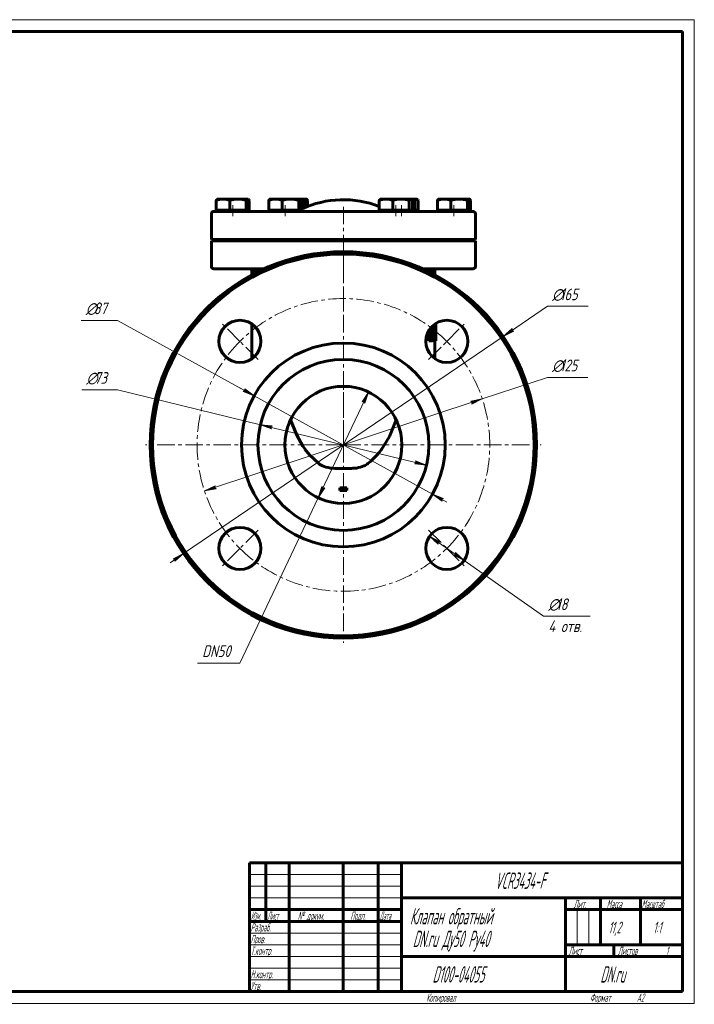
# Model space of a CAD drawing. Header units: millimetres. Extents: x 0 to 594, y 0 to 420.
# Tile 5 of 5: x 306 to 594, y 0 to 420. Entities that reach past the tile are written whole.
import ezdxf

# ---------------------------------------------------------------- set-up
doc = ezdxf.new("R2010")
doc.units = ezdxf.units.MM
for name, pattern in [('K5LT_AXLED', [12, 7.5, -1.5, 1.5, -1.5]), ('K5LT_BASIC', [0]), ('K5LT_THIN', [0])]:
    doc.linetypes.add(name, pattern=pattern)
doc.layers.add('Системный слой', color=7, linetype='Continuous')
doc.layers.add('Системный слой (1)', color=7, linetype='Continuous', true_color=0x6c6c6c)
doc.styles.add('KDIMTEXTSTYLE', font='GOST_AU.SHX', dxfattribs={"width": 0.96, "oblique": 15, "height": 5})
doc.styles.add('KTEXTSTYLE', font='GOST_AU.SHX', dxfattribs={"width": 0.56, "height": 5})
doc.dimstyles.new('KDIMSTYLE (1.00)', dxfattribs={"dimtxt": 5, "dimasz": 1, "dimexe": 2, "dimexo": 0, "dimgap": 1, "dimtad": 1, "dimtxsty": 'KDIMTEXTSTYLE', "dimsah": 1, "dimcen": 0, "dimdle": 1, "dimadec": 0, "dimazin": 0, "dimtfac": 0.667, "dimtmove": 0, "dimatfit": 3, "dimfxl": 1, "dimtvp": 1, "dimtolj": 1, "dimtzin": 0, "dimarcsym": 0})

# ---------------------------------------------------------------- blocks, each defined once
blk = doc.blocks.new('U0')
at = {"layer": 'Системный слой (1)', "color": 143, "linetype": 'K5LT_BASIC', "lineweight": 60, "true_color": 0x33acca}
for p, q in [((426.54, 343.12), (426.09, 343.21)), ((427, 343), (426.54, 343.12)), ((427.48, 342.86), (427, 343))]:
    blk.add_line(p, q, dxfattribs=at)
blk = doc.blocks.new('U1')
at = {"layer": 'Системный слой (1)', "color": 143, "linetype": 'K5LT_BASIC', "lineweight": 60, "true_color": 0x33acca}
for p, q in [((428.19, 343.43), (428.13, 343.44)), ((428.26, 343.41), (428.19, 343.43)), ((428.33, 343.38), (428.26, 343.41)), ((428.47, 343.27), (428.33, 343.38)), ((428.62, 343.1), (428.47, 343.27)), ((428.78, 342.86), (428.62, 343.1))]:
    blk.add_line(p, q, dxfattribs=at)
blk = doc.blocks.new('U2')
at = {"layer": 'Системный слой (1)', "color": 143, "linetype": 'K5LT_BASIC', "lineweight": 60, "true_color": 0x33acca}
for p, q in [((475.42, 343.43), (475.35, 343.44)), ((475.49, 343.41), (475.42, 343.43)), ((475.55, 343.38), (475.49, 343.41)), ((475.7, 343.27), (475.55, 343.38)), ((475.85, 343.1), (475.7, 343.27)), ((476, 342.86), (475.85, 343.1))]:
    blk.add_line(p, q, dxfattribs=at)
blk = doc.blocks.new('U3')
at = {"layer": 'Системный слой (1)', "color": 143, "linetype": 'K5LT_BASIC', "lineweight": 60, "true_color": 0x33acca}
for p, q in [((473.76, 343.12), (473.31, 343.21)), ((474.23, 343), (473.76, 343.12)), ((474.71, 342.86), (474.23, 343))]:
    blk.add_line(p, q, dxfattribs=at)
blk = doc.blocks.new('U4')
at = {"layer": 'Системный слой (1)', "color": 143, "linetype": 'K5LT_BASIC', "lineweight": 60, "true_color": 0x33acca}
for p, q in [((388.75, 313.64), (410.19, 313.64)), ((478.05, 313.64), (499.5, 313.64))]:
    blk.add_line(p, q, dxfattribs=at)
blk = doc.blocks.new('U5')
at = {"layer": 'Системный слой (1)', "color": 143, "linetype": 'K5LT_BASIC', "lineweight": 60, "true_color": 0x33acca}
for p, q in [((405.09, 312.64), (408.06, 312.64)), ((480.19, 312.64), (483.16, 312.64))]:
    blk.add_line(p, q, dxfattribs=at)
blk = doc.blocks.new('U6')
at = {"layer": 'Системный слой (1)', "color": 143, "linetype": 'K5LT_BASIC', "lineweight": 60, "true_color": 0x33acca}
for p, q in [((482.4, 289.41), (482.54, 288.92)), ((482.54, 288.92), (482.54, 288.9)), ((482.54, 288.9), (482.55, 288.88)), ((482.55, 288.88), (482.56, 288.83)), ((482.56, 288.83), (482.57, 288.73)), ((482.57, 288.73), (482.6, 288.52)), ((482.6, 288.52), (482.63, 288.23)), ((482.63, 288.23), (482.63, 288.21)), ((482.63, 288.21), (482.64, 288.17)), ((482.64, 288.17), (482.65, 288.08)), ((482.65, 288.08), (482.66, 287.91)), ((482.66, 287.91), (482.67, 287.55)), ((482.67, 287.55), (482.68, 287.2)), ((482.68, 287.2), (482.69, 286.97)), ((482.69, 286.97), (482.69, 286.83))]:
    blk.add_line(p, q, dxfattribs=at)
blk = doc.blocks.new('U7')
at = {"layer": 'Системный слой (1)', "color": 143, "linetype": 'K5LT_BASIC', "lineweight": 60, "true_color": 0x33acca}
for p, q in [((424.17, 242.6), (421.53, 249.13)), ((425.9, 239.42), (424.17, 242.6)), ((426.84, 237.91), (425.9, 239.42)), ((427.34, 237.19), (426.84, 237.91)), ((427.59, 236.83), (427.34, 237.19)), ((427.72, 236.65), (427.59, 236.83)), ((429.69, 234.16), (427.72, 236.65)), ((433.65, 230.44), (429.69, 234.16))]:
    blk.add_line(p, q, dxfattribs=at)
blk = doc.blocks.new('U8')
at = {"layer": 'Системный слой (1)', "color": 143, "linetype": 'K5LT_BASIC', "lineweight": 60, "true_color": 0x33acca}
for p, q in [((466.72, 249.13), (463.79, 242.02)), ((463.79, 242.02), (460.4, 236.48)), ((460.01, 235.95), (459.47, 235.25)), ((460.27, 236.3), (460.01, 235.95)), ((460.4, 236.48), (460.27, 236.3)), ((455.7, 231.32), (454.6, 230.44)), ((458.3, 233.88), (455.7, 231.32)), ((459.47, 235.25), (458.3, 233.88))]:
    blk.add_line(p, q, dxfattribs=at)
blk = doc.blocks.new('U9')
at = {"layer": 'Системный слой (1)', "color": 143, "linetype": 'K5LT_BASIC', "lineweight": 60, "true_color": 0x33acca}
for p, q in [((482.01, 289), (482, 289.04)), ((482.01, 288.97), (482.01, 289)), ((482.01, 288.96), (482.01, 288.97)), ((482.02, 288.95), (482.01, 288.96)), ((482.03, 288.88), (482.02, 288.95)), ((482.08, 288.58), (482.03, 288.88)), ((482.1, 288.41), (482.08, 288.58)), ((482.11, 288.33), (482.1, 288.41)), ((482.11, 288.29), (482.11, 288.33)), ((482.12, 288.26), (482.11, 288.29)), ((482.15, 287.87), (482.12, 288.26)), ((482.16, 287.53), (482.15, 287.87)), ((482.17, 287.28), (482.16, 287.53)), ((482.17, 287.06), (482.17, 287.28)), ((482.17, 286.83), (482.17, 287.06))]:
    blk.add_line(p, q, dxfattribs=at)
blk = doc.blocks.new('U10')
at = {"layer": 'Системный слой (1)', "color": 143, "linetype": 'K5LT_BASIC', "lineweight": 60, "true_color": 0x33acca}
for p, q in [((482.77, 289.33), (482.71, 289.67)), ((482.8, 289.11), (482.77, 289.33)), ((482.82, 288.99), (482.8, 289.11)), ((482.82, 288.94), (482.82, 288.99)), ((482.83, 288.91), (482.82, 288.94)), ((482.83, 288.89), (482.83, 288.91)), ((482.86, 288.58), (482.83, 288.89)), ((482.88, 288.29), (482.86, 288.58)), ((482.89, 288.11), (482.88, 288.29)), ((482.89, 288.02), (482.89, 288.11)), ((482.9, 287.97), (482.89, 288.02)), ((482.9, 287.95), (482.9, 287.97)), ((482.9, 287.79), (482.9, 287.95)), ((482.91, 287.41), (482.9, 287.79)), ((482.92, 287.1), (482.91, 287.41)), ((482.92, 286.82), (482.92, 287.1))]:
    blk.add_line(p, q, dxfattribs=at)
blk = doc.blocks.new('U11')
at = {"layer": 'Системный слой (1)', "color": 143, "linetype": 'K5LT_BASIC', "lineweight": 60, "true_color": 0x33acca}
for p, q in [((481.51, 283.79), (481.51, 283.79)), ((481.51, 283.79), (481.52, 283.79)), ((481.52, 283.79), (481.53, 283.8)), ((481.52, 283.79), (481.52, 283.79)), ((481.52, 283.79), (481.52, 283.79)), ((481.52, 283.79), (481.52, 283.79)), ((481.52, 283.79), (481.52, 283.79)), ((481.53, 283.8), (481.54, 283.8)), ((481.54, 283.8), (481.56, 283.81)), ((481.56, 283.81), (481.59, 283.83)), ((481.59, 283.83), (481.59, 283.83)), ((481.59, 283.83), (481.6, 283.83)), ((481.6, 283.83), (481.61, 283.84)), ((481.6, 283.83), (481.6, 283.83)), ((481.61, 283.84), (481.63, 283.85)), ((481.63, 283.85), (481.64, 283.86)), ((481.64, 283.86), (481.65, 283.87)), ((481.64, 283.86), (481.64, 283.86)), ((481.64, 283.86), (481.64, 283.86)), ((481.64, 283.86), (481.64, 283.86)), ((481.65, 283.87), (481.66, 283.88)), ((481.66, 283.88), (481.67, 283.89)), ((481.67, 283.89), (481.67, 283.89)), ((481.67, 283.89), (481.67, 283.89)), ((481.67, 283.89), (481.68, 283.89)), ((481.68, 283.9), (481.69, 283.91)), ((481.68, 283.89), (481.68, 283.9)), ((481.69, 283.91), (481.7, 283.91)), ((481.7, 283.92), (481.71, 283.93)), ((481.7, 283.91), (481.7, 283.92)), ((481.7, 283.92), (481.7, 283.92)), ((481.7, 283.91), (481.7, 283.91)), ((481.7, 283.91), (481.7, 283.91)), ((481.71, 283.93), (481.72, 283.93)), ((481.72, 283.94), (481.73, 283.95)), ((481.72, 283.93), (481.72, 283.94)), ((481.72, 283.94), (481.72, 283.94)), ((481.72, 283.94), (481.72, 283.94)), ((481.72, 283.93), (481.72, 283.93)), ((481.72, 283.93), (481.72, 283.93)), ((481.73, 283.95), (481.74, 283.97)), ((481.73, 283.95), (481.73, 283.95)), ((481.73, 283.95), (481.73, 283.95)), ((481.74, 283.97), (481.76, 283.99)), ((481.76, 283.99), (481.79, 284.04)), ((481.79, 284.04), (481.85, 284.15)), ((481.85, 284.15), (481.9, 284.27))]:
    blk.add_line(p, q, dxfattribs=at)
blk = doc.blocks.new('U12')
at = {"layer": 'Системный слой (1)', "color": 143, "linetype": 'K5LT_BASIC', "lineweight": 60, "true_color": 0x33acca}
for p, q in [((403.37, 343.43), (403.3, 343.44)), ((403.43, 343.41), (403.37, 343.43)), ((403.5, 343.38), (403.43, 343.41)), ((403.64, 343.27), (403.5, 343.38)), ((403.79, 343.1), (403.64, 343.27)), ((403.95, 342.86), (403.79, 343.1))]:
    blk.add_line(p, q, dxfattribs=at)
blk = doc.blocks.new('U13')
at = {"layer": 'Системный слой (1)', "color": 143, "linetype": 'K5LT_BASIC', "lineweight": 60, "true_color": 0x33acca}
for p, q in [((497.82, 343.43), (497.75, 343.44)), ((497.88, 343.41), (497.82, 343.43)), ((497.95, 343.38), (497.88, 343.41)), ((498.09, 343.27), (497.95, 343.38)), ((498.24, 343.1), (498.09, 343.27)), ((498.4, 342.86), (498.24, 343.1))]:
    blk.add_line(p, q, dxfattribs=at)
blk = doc.blocks.new('U14')
at = {"layer": 'Системный слой (1)', "color": 143, "linetype": 'K5LT_BASIC', "lineweight": 60, "true_color": 0x33acca}
for p, q in [((472.99, 343.43), (472.92, 343.44)), ((473.05, 343.41), (472.99, 343.43)), ((473.12, 343.38), (473.05, 343.41)), ((473.26, 343.27), (473.12, 343.38)), ((473.41, 343.1), (473.26, 343.27)), ((473.57, 342.86), (473.41, 343.1))]:
    blk.add_line(p, q, dxfattribs=at)
blk = doc.blocks.new('U15')
at = {"layer": 'Системный слой (1)', "color": 143, "linetype": 'K5LT_BASIC', "lineweight": 60, "true_color": 0x33acca}
for p, q in [((425.76, 343.43), (425.7, 343.44)), ((425.83, 343.41), (425.76, 343.43)), ((425.89, 343.38), (425.83, 343.41)), ((426.04, 343.27), (425.89, 343.38)), ((426.19, 343.1), (426.04, 343.27)), ((426.34, 342.86), (426.19, 343.1))]:
    blk.add_line(p, q, dxfattribs=at)
blk = doc.blocks.new('U16')
at = {"layer": 'Системный слой (1)', "color": 30, "linetype": 'K5LT_AXLED', "lineweight": 18, "true_color": 0xff8000}
for q in [(444.12, 322.94), (359.62, 238.44), (528.62, 238.44), (444.12, 153.94)]:
    blk.add_line((444.12, 238.44), q, dxfattribs=at)
blk = doc.blocks.new('D0')
at = {"layer": 'Системный слой (1)'}
for points in [[(406.03, 259.43), (401.96, 262.42), (402.08, 261.6), (401.33, 261.27)], [(486.16, 215.27), (486.92, 215.61), (482.22, 217.44), (486.28, 214.45)]]:
    blk.add_hatch(color=7, dxfattribs=at).paths.add_polyline_path(points)
at = {"layer": 'Системный слой (1)', "color": 7, "linetype": 'K5LT_THIN', "lineweight": 18, "true_color": 0xffffff}
for p, q in [((406.03, 259.43), (347.6, 291.63)), ((406.03, 259.43), (399.89, 262.81)), ((402.08, 261.6), (401.33, 261.27)), ((401.33, 261.27), (406.03, 259.43)), ((406.03, 259.43), (401.96, 262.42)), ((401.96, 262.42), (402.08, 261.6)), ((482.22, 217.44), (406.03, 259.43)), ((482.22, 217.44), (486.28, 214.45)), ((486.92, 215.61), (482.22, 217.44)), ((482.22, 217.44), (488.35, 214.06)), ((486.16, 215.27), (486.92, 215.61)), ((486.28, 214.45), (486.16, 215.27))]:
    blk.add_line(p, q, dxfattribs=at)
blk.add_wipeout([(334.12, 292.63), (334.12, 300.01), (345.14, 300.01), (345.14, 292.63)]).dxf.layer = 'Системный слой (1)'
blk.add_line((347.6, 291.63), (332.12, 291.63), dxfattribs=at)
at = {"layer": 'Системный слой (1)', "color": 7, "char_height": 5, "attachment_point": 1, "style": 'KTEXTSTYLE'}
for s, insert in [('\\H5.0;\\W1.000;\\Q15;\\Q15;\\W0.960;∅', (334.12, 299.22)), ('\\H5.0;\\W1.000;\\Q15;\\Q15;\\W0.960;87', (337.43, 299.22))]:
    blk.add_mtext(s, dxfattribs=dict(at, insert=insert))
blk = doc.blocks.new('KDIMARROW_02')
at = {"layer": 'Системный слой'}
blk.add_hatch(color=0, dxfattribs=at).paths.add_polyline_path([(4.5, 0), (5, 0.66), (0, 0), (5, -0.66)])
at = {"layer": 'Системный слой', "color": 0, "linetype": 'K5LT_THIN', "lineweight": 18}
for p, q in [((5, 0.66), (0, 0)), ((0, 0), (5, -0.66)), ((0, 0), (7, 0)), ((4.5, 0), (5, 0.66)), ((5, -0.66), (4.5, 0))]:
    blk.add_line(p, q, dxfattribs=at)
at = {"layer": 'Системный слой (1)', "color": 0, "linetype": 'K5LT_THIN', "lineweight": 18}
blk.add_line((444.12, 238.44), (443.12, 238.44), dxfattribs=at)
blk = doc.blocks.new('D1')
at = {"layer": 'Системный слой (1)'}
for points in [[(413.03, 246), (413.67, 246.52), (408.66, 247.07), (413.36, 245.24)], [(479.59, 229.81), (474.89, 231.63), (475.22, 230.87), (474.57, 230.35)]]:
    blk.add_hatch(color=7, dxfattribs=at).paths.add_polyline_path(points)
at = {"layer": 'Системный слой (1)', "color": 7, "linetype": 'K5LT_THIN', "lineweight": 18, "true_color": 0xffffff}
for p, q in [((408.66, 247.07), (347.6, 261.92)), ((408.66, 247.07), (413.67, 246.52)), ((413.36, 245.24), (408.66, 247.07)), ((479.59, 229.81), (408.66, 247.07)), ((413.67, 246.52), (413.03, 246)), ((413.03, 246), (413.36, 245.24)), ((475.22, 230.87), (474.89, 231.63)), ((474.89, 231.63), (479.59, 229.81)), ((474.57, 230.35), (475.22, 230.87)), ((479.59, 229.81), (474.57, 230.35))]:
    blk.add_line(p, q, dxfattribs=at)
blk.add_wipeout([(334.38, 262.92), (334.38, 270.3), (345.15, 270.3), (345.15, 262.92)]).dxf.layer = 'Системный слой (1)'
blk.add_line((347.6, 261.92), (332.38, 261.92), dxfattribs=at)
at = {"layer": 'Системный слой (1)', "color": 7, "char_height": 5, "attachment_point": 1, "style": 'KTEXTSTYLE'}
for s, insert in [('\\H5.0;\\W1.000;\\Q15;\\Q15;\\W0.960;∅', (334.38, 269.51)), ('\\H5.0;\\W1.000;\\Q15;\\Q15;\\W0.960;73', (337.69, 269.51))]:
    blk.add_mtext(s, dxfattribs=dict(at, insert=insert))
blk = doc.blocks.new('KDIMARROW_01')
at = {"layer": 'Системный слой'}
blk.add_hatch(color=0, dxfattribs=at).paths.add_polyline_path([(-5, -0.66), (0, 0), (-5, 0.66), (-4.5, 0)])
at = {"layer": 'Системный слой', "color": 0, "linetype": 'K5LT_THIN', "lineweight": 18}
for p, q in [((-4.5, 0), (-5, 0.66)), ((-5, 0.66), (0, 0)), ((0, 0), (-5, -0.66)), ((-5, -0.66), (-4.5, 0))]:
    blk.add_line(p, q, dxfattribs=at)
at = {"layer": 'Системный слой (1)', "color": 0, "linetype": 'K5LT_THIN', "lineweight": 18}
blk.add_line((444.12, 238.44), (443.12, 238.44), dxfattribs=at)
blk = doc.blocks.new('D2')
at = {"layer": 'Системный слой (1)'}
for points in [[(453.29, 256.22), (454.84, 261.02), (452.1, 256.79), (452.91, 256.96)], [(433.41, 215.85), (436.15, 220.09), (435.34, 219.92), (434.96, 220.65)]]:
    blk.add_hatch(color=7, dxfattribs=at).paths.add_polyline_path(points)
at = {"layer": 'Системный слой (1)', "color": 7, "linetype": 'K5LT_THIN', "lineweight": 18, "true_color": 0xffffff}
for p, q in [((454.84, 261.02), (433.41, 215.85)), ((452.1, 256.79), (454.84, 261.02)), ((454.84, 261.02), (453.29, 256.22)), ((452.91, 256.96), (452.1, 256.79)), ((453.29, 256.22), (452.91, 256.96)), ((433.41, 215.85), (434.96, 220.65)), ((436.15, 220.09), (433.41, 215.85)), ((434.96, 220.65), (435.34, 219.92)), ((435.34, 219.92), (436.15, 220.09)), ((433.41, 215.85), (399.93, 145.28))]:
    blk.add_line(p, q, dxfattribs=at)
blk.add_wipeout([(383.81, 146.28), (383.81, 153.66), (397.36, 153.66), (397.36, 146.28)]).dxf.layer = 'Системный слой (1)'
blk.add_line((399.93, 145.28), (381.81, 145.28), dxfattribs=at)
at = {"layer": 'Системный слой (1)', "color": 7, "insert": (383.81, 152.87), "char_height": 5, "attachment_point": 1, "style": 'KTEXTSTYLE'}
blk.add_mtext('\\H5.0;\\W1.000;\\Q15;\\Q15;\\W0.960;DN50', dxfattribs=at)
blk = doc.blocks.new('D3')
at = {"layer": 'Системный слой (1)'}
for points in [[(485.42, 197.08), (480.94, 199.41), (484.66, 196), (484.63, 196.82)], [(495.69, 189.08), (491.97, 192.49), (492, 191.66), (491.22, 191.41)]]:
    blk.add_hatch(color=7, dxfattribs=at).paths.add_polyline_path(points)
at = {"layer": 'Системный слой (1)', "color": 7, "linetype": 'K5LT_THIN', "lineweight": 18, "true_color": 0xffffff}
for p, q in [((480.94, 199.41), (485.42, 197.08)), ((484.66, 196), (480.94, 199.41)), ((480.94, 199.41), (495.69, 189.08)), ((485.42, 197.08), (484.63, 196.82)), ((484.63, 196.82), (484.66, 196)), ((491.22, 191.41), (492, 191.66)), ((495.69, 189.08), (491.22, 191.41)), ((492, 191.66), (491.97, 192.49)), ((491.97, 192.49), (495.69, 189.08))]:
    blk.add_line(p, q, dxfattribs=at)
blk.add_wipeout([(531.65, 156.93), (531.65, 173.69), (546.89, 173.69), (546.89, 156.93)]).dxf.layer = 'Системный слой (1)'
for p, q in [((495.69, 189.08), (529.65, 165.31)), ((529.65, 165.31), (549.52, 165.31))]:
    blk.add_line(p, q, dxfattribs=at)
at = {"layer": 'Системный слой (1)', "color": 7, "char_height": 5, "attachment_point": 1, "style": 'KTEXTSTYLE'}
for s, insert in [('\\H5.0;\\W1.000;\\Q15;\\Q15;\\W0.960;∅', (531.65, 172.89)), ('\\H5.0;\\W1.000;\\Q15;\\Q15;\\W0.960;18', (534.95, 172.89)), ('\\H5.0;\\W1.000;\\Q15;\\Q15;\\W0.960;4 отв.', (531.65, 163.51))]:
    blk.add_mtext(s, dxfattribs=dict(at, insert=insert))
blk = doc.blocks.new('D4')
at = {"layer": 'Системный слой (1)'}
for points in [[(516.09, 287.32), (516.88, 287.05), (512.37, 284.79), (516.14, 288.14)], [(372.11, 188.73), (375.88, 192.09), (371.37, 189.82), (372.15, 189.56)]]:
    blk.add_hatch(color=7, dxfattribs=at).paths.add_polyline_path(points)
at = {"layer": 'Системный слой (1)', "color": 7, "linetype": 'K5LT_THIN', "lineweight": 18, "true_color": 0xffffff}
for p, q in [((512.37, 284.79), (518.16, 288.72)), ((516.14, 288.14), (512.37, 284.79)), ((512.37, 284.79), (516.88, 287.05)), ((516.09, 287.32), (516.14, 288.14)), ((516.88, 287.05), (516.09, 287.32)), ((375.88, 192.09), (512.37, 284.79)), ((375.88, 192.09), (370.08, 188.15)), ((375.88, 192.09), (371.37, 189.82)), ((371.37, 189.82), (372.15, 189.56)), ((372.11, 188.73), (375.88, 192.09)), ((372.15, 189.56), (372.11, 188.73))]:
    blk.add_line(p, q, dxfattribs=at)
blk.add_wipeout([(533.29, 298.64), (533.29, 306.02), (546.08, 306.02), (546.08, 298.64)]).dxf.layer = 'Системный слой (1)'
for p, q in [((512.37, 284.79), (531.29, 297.64)), ((531.29, 297.64), (548.62, 297.64))]:
    blk.add_line(p, q, dxfattribs=at)
at = {"layer": 'Системный слой (1)', "color": 7, "char_height": 5, "attachment_point": 1, "style": 'KTEXTSTYLE'}
for s, insert in [('\\H5.0;\\W1.000;\\Q15;\\Q15;\\W0.960;∅', (533.29, 305.22)), ('\\H5.0;\\W1.000;\\Q15;\\Q15;\\W0.960;165', (536.6, 305.22))]:
    blk.add_mtext(s, dxfattribs=dict(at, insert=insert))
blk = doc.blocks.new('U17')
at = {"layer": 'Системный слой (1)', "color": 30, "linetype": 'K5LT_AXLED', "lineweight": 18, "true_color": 0xff8000}
for p, q in [((399.93, 282.63), (392.15, 290.41)), ((488.32, 282.63), (496.1, 290.41)), ((407.71, 274.85), (399.93, 282.63)), ((480.54, 274.85), (488.32, 282.63)), ((407.71, 202.02), (399.93, 194.24)), ((480.54, 202.02), (488.32, 194.24)), ((399.93, 194.24), (392.15, 186.47)), ((488.32, 194.24), (496.1, 186.47))]:
    blk.add_line(p, q, dxfattribs=at)
for start, end in [(45, 135), (135, 225), (315, 45), (225, 315)]:
    blk.add_arc((444.12, 238.44), 62.5, start, end, dxfattribs=at)
blk = doc.blocks.new('D5')
at = {"layer": 'Системный слой (1)'}
for points in [[(498.92, 255.88), (503.46, 258.07), (498.5, 257.13), (499.19, 256.66)], [(389.74, 219.75), (389.06, 220.21), (389.33, 221), (384.79, 218.8)]]:
    blk.add_hatch(color=7, dxfattribs=at).paths.add_polyline_path(points)
at = {"layer": 'Системный слой (1)', "color": 7, "linetype": 'K5LT_THIN', "lineweight": 18, "true_color": 0xffffff}
for p, q in [((384.79, 218.8), (503.46, 258.07)), ((498.5, 257.13), (503.46, 258.07)), ((499.19, 256.66), (498.5, 257.13)), ((503.46, 258.07), (498.92, 255.88)), ((498.92, 255.88), (499.19, 256.66)), ((384.79, 218.8), (389.33, 221)), ((389.74, 219.75), (384.79, 218.8)), ((389.33, 221), (389.06, 220.21)), ((389.06, 220.21), (389.74, 219.75))]:
    blk.add_line(p, q, dxfattribs=at)
blk.add_wipeout([(533.29, 268.28), (533.29, 275.67), (545.96, 275.67), (545.96, 268.28)]).dxf.layer = 'Системный слой (1)'
for p, q in [((503.46, 258.07), (531.29, 267.28)), ((531.29, 267.28), (548.49, 267.28))]:
    blk.add_line(p, q, dxfattribs=at)
at = {"layer": 'Системный слой (1)', "color": 7, "char_height": 5, "attachment_point": 1, "style": 'KTEXTSTYLE'}
for s, insert in [('\\H5.0;\\W1.000;\\Q15;\\Q15;\\W0.960;∅', (533.29, 274.87)), ('\\H5.0;\\W1.000;\\Q15;\\Q15;\\W0.960;125', (536.6, 274.87))]:
    blk.add_mtext(s, dxfattribs=dict(at, insert=insert))
blk = doc.blocks.new('U37')
at = {"color": 7, "linetype": 'K5LT_THIN', "lineweight": 18, "true_color": 0xffffff}
for p, q in [((0, 420), (594, 420)), ((594, 420), (594, 0)), ((404, 55), (469, 55)), ((404, 50), (469, 50)), ((404, 45), (469, 45)), ((543.96, 25), (543.96, 40)), ((548.98, 25), (548.98, 40)), ((404, 30), (469, 30)), ((404, 25), (469, 25)), ((404, 20), (469, 20)), ((404, 15), (469, 15)), ((404, 10), (469, 10)), ((594, 0), (0, 0))]:
    blk.add_line(p, q, dxfattribs=at)
at = {"color": 143, "linetype": 'K5LT_BASIC', "lineweight": 60, "true_color": 0x33acca}
for p, q in [((20, 415), (589, 415)), ((589, 415), (589, 5)), ((404, 60), (589, 60)), ((404, 5), (404, 60)), ((411, 35), (411, 60)), ((421, 5), (421, 60)), ((444, 5), (444, 60)), ((459, 5), (459, 60)), ((469, 5), (469, 60)), ((469, 45), (589, 45)), ((539, 5), (539, 45)), ((554, 25), (554, 45)), ((571, 25), (571, 45)), ((404, 40), (469, 40)), ((539, 40), (554, 40)), ((554, 40), (589, 40)), ((404, 35), (469, 35)), ((539, 25), (589, 25)), ((559.57, 20), (559.57, 25)), ((469, 20), (539, 20)), ((539, 20), (589, 20)), ((589, 5), (20, 5))]:
    blk.add_line(p, q, dxfattribs=at)
at = {"color": 7, "attachment_point": 1, "style": 'KTEXTSTYLE'}
for s, insert, char_height in [('\\H5.0;\\W1.000;\\Q15;\\Q15;\\W0.560;\\H7.00;VCR3434-F', (508.83, 55.86), 7), ('\\H5.0;\\W1.000;\\Q15;\\Q15;\\W0.560;\\H3.50;Лит.', (542.47, 44.18), 3.5), ('\\H5.0;\\W1.000;\\Q15;\\Q15;\\W0.560;\\H3.50;Масса', (556.58, 44.18), 3.5), ('\\H5.0;\\W1.000;\\Q15;\\Q15;\\W0.540;\\H3.50;Масштаб', (571.52, 44.18), 3.5), ('\\H5.0;\\W1.000;\\Q15;\\Q15;\\W0.458;\\H3.50;Изм.', (404.62, 39.18), 3.5), ('\\H5.0;\\W1.000;\\Q15;\\Q15;\\W0.467;\\H3.50;Лист', (411.61, 39.18), 3.5), ('\\H5.0;\\W1.000;\\Q15;\\Q15;\\W0.560;\\H3.50;№ докум.', (424.63, 39.18), 3.5), ('\\H5.0;\\W1.000;\\Q15;\\Q15;\\W0.560;\\H3.50;Подп.', (447.1, 39.18), 3.5), ('\\H5.0;\\W1.000;\\Q15;\\Q15;\\W0.467;\\H3.50;Дата', (459.61, 39.18), 3.5), ('\\H5.0;\\W1.000;\\Q15;\\Q15;\\W0.560;\\H7.00;Клапан обратный', (472.54, 40.69), 7), ('\\H5.0;\\W1.000;\\Q15;\\Q15;\\W0.560;\\H3.50;Разраб.', (404.5, 34.18), 3.5), ('\\H5.0;\\W1.000;\\Q15;\\Q15;\\W0.560;11,2', (557.36, 34.9), 5), ('\\H5.0;\\W1.000;\\Q15;\\Q15;\\W0.560;{\\c16737820;1:1}', (576.44, 34.9), 5), ('\\H5.0;\\W1.000;\\Q15;\\Q15;\\W0.560;\\H7.00;DN.ru Ду50 Ру40', (473.74, 31.02), 7), ('\\H5.0;\\W1.000;\\Q15;\\Q15;\\W0.560;\\H3.50;Пров.', (404.5, 29.18), 3.5), ('\\H5.0;\\W1.000;\\Q15;\\Q15;\\W0.560;\\H3.50;Т.контр.', (404.5, 24.18), 3.5), ('\\H5.0;\\W1.000;\\Q15;\\Q15;\\W0.560;\\H3.50;Лист', (540.32, 24.18), 3.5), ('\\H5.0;\\W1.000;\\Q15;\\Q15;\\W0.560;\\H3.50;Листов', (561.36, 24.18), 3.5), ('\\H5.0;\\W1.000;\\Q15;\\Q15;\\W0.560;\\H3.50;1', (581.91, 24.18), 3.5), ('\\H5.0;\\W1.000;\\Q15;\\Q15;\\W0.560;\\H3.50;Н.контр.', (404.5, 14.18), 3.5), ('\\H5.0;\\W1.000;\\Q15;\\Q15;\\W0.560;\\H7.00;{\\c16737820;D100-04055}', (482.17, 15.86), 7), ('\\H5.0;\\W1.000;\\Q15;\\Q15;\\W0.560;\\H7.00;DN.ru', (553.84, 15.86), 7), ('\\H5.0;\\W1.000;\\Q15;\\Q15;\\W0.560;\\H3.50;Утв.', (404.5, 9.18), 3.5), ('\\H5.0;\\W1.000;\\Q15;\\Q15;\\W0.560;\\H3.50;Копировал', (479.5, 4.18), 3.5), ('\\H5.0;\\W1.000;\\Q15;\\Q15;\\W0.560;\\H3.50;Формат', (549.5, 4.18), 3.5), ('\\H5.0;\\W1.000;\\Q15;\\Q15;\\W0.560;\\H3.50;A2', (569.5, 4.18), 3.5)]:
    blk.add_mtext(s, dxfattribs=dict(at, insert=insert, char_height=char_height))

msp = doc.modelspace()

# ---------------------------------------------------------------- linework, layer by layer
at = {"layer": 'Системный слой (1)', "color": 143, "linetype": 'K5LT_BASIC', "lineweight": 60, "true_color": 0x33acca}
for p, q in [((389.846, 338.737), (389.846, 342.857)), ((390.397, 343.437), (390.298, 343.38)), ((390.397, 343.437), (392.722, 343.437)), ((392.722, 343.437), (399.124, 343.437)), ((395.599, 338.737), (395.599, 342.857)), ((399.124, 343.437), (403.299, 343.437)), ((402.65, 338.737), (402.65, 342.857)), ((403.299, 343.437), (403.397, 343.437)), ((403.397, 343.437), (403.497, 343.38)), ((403.948, 338.737), (403.948, 342.857)), ((412.242, 338.737), (412.242, 342.857)), ((412.793, 343.437), (412.694, 343.38)), ((412.793, 343.437), (415.118, 343.437)), ((415.118, 343.437), (421.52, 343.437)), ((417.995, 338.737), (417.995, 342.857)), ((421.52, 343.437), (425.695, 343.437)), ((425.046, 338.737), (425.046, 342.857)), ((425.695, 343.437), (425.793, 343.437)), ((425.793, 343.437), (428.129, 343.437)), ((425.793, 343.437), (425.893, 343.38)), ((426.345, 338.737), (426.345, 342.857)), ((427.48, 339.743), (427.48, 342.857)), ((428.129, 343.437), (428.227, 343.437)), ((428.227, 343.437), (428.326, 343.38)), ((428.778, 340.27), (428.778, 342.857)), ((459.468, 338.737), (459.468, 342.857)), ((460.019, 343.437), (459.92, 343.38)), ((460.019, 343.437), (462.344, 343.437)), ((462.344, 343.437), (468.746, 343.437)), ((465.221, 338.737), (465.221, 342.857)), ((468.746, 343.437), (472.921, 343.437)), ((472.272, 338.737), (472.272, 342.857)), ((472.921, 343.437), (473.019, 343.437)), ((473.019, 343.437), (475.355, 343.437)), ((473.019, 343.437), (473.119, 343.38)), ((473.571, 338.737), (473.571, 342.857)), ((474.706, 338.737), (474.706, 342.857)), ((475.355, 343.437), (475.453, 343.437)), ((475.453, 343.437), (475.552, 343.38)), ((476.004, 338.737), (476.004, 342.857)), ((484.298, 338.737), (484.298, 342.857)), ((484.849, 343.437), (484.75, 343.38)), ((484.849, 343.437), (487.174, 343.437)), ((487.174, 343.437), (493.576, 343.437)), ((490.051, 338.737), (490.051, 342.857)), ((493.576, 343.437), (497.751, 343.437)), ((497.102, 338.737), (497.102, 342.857)), ((497.751, 343.437), (497.849, 343.437)), ((497.849, 343.437), (497.949, 343.38)), ((498.4, 338.737), (498.4, 342.857)), ((387.746, 326.137), (387.746, 337.137)), ((499.5, 338.137), (388.746, 338.137)), ((392.722, 338.737), (389.846, 338.737)), ((390.397, 338.737), (390.397, 338.137)), ((395.599, 338.737), (392.722, 338.737)), ((399.124, 338.737), (395.599, 338.737)), ((402.65, 338.737), (399.124, 338.737)), ((403.299, 338.737), (402.65, 338.737)), ((403.948, 338.737), (403.299, 338.737)), ((403.397, 338.737), (403.397, 338.137)), ((415.118, 338.737), (412.242, 338.737)), ((412.793, 338.737), (412.793, 338.137)), ((417.995, 338.737), (415.118, 338.737)), ((421.52, 338.737), (417.995, 338.737)), ((425.046, 338.737), (421.52, 338.737)), ((425.695, 338.737), (425.046, 338.737)), ((426.345, 338.737), (425.695, 338.737)), ((425.793, 338.737), (425.793, 338.137)), ((462.344, 338.737), (459.468, 338.737)), ((460.019, 338.737), (460.019, 338.137)), ((465.221, 338.737), (462.344, 338.737)), ((468.746, 338.737), (465.221, 338.737)), ((472.272, 338.737), (468.746, 338.737)), ((472.921, 338.737), (472.272, 338.737)), ((473.571, 338.737), (472.921, 338.737)), ((473.019, 338.737), (473.019, 338.137)), ((474.706, 338.737), (473.571, 338.737)), ((475.355, 338.737), (474.706, 338.737)), ((476.004, 338.737), (475.355, 338.737)), ((475.453, 338.737), (475.453, 338.137)), ((487.174, 338.737), (484.298, 338.737)), ((484.849, 338.737), (484.849, 338.137)), ((490.051, 338.737), (487.174, 338.737)), ((493.576, 338.737), (490.051, 338.737)), ((497.102, 338.737), (493.576, 338.737)), ((497.751, 338.737), (497.102, 338.737)), ((498.4, 338.737), (497.751, 338.737)), ((497.849, 338.737), (497.849, 338.137)), ((500.5, 326.137), (500.5, 337.137)), ((387.746, 326.137), (500.5, 326.137)), ((387.746, 314.637), (387.746, 325.637)), ((387.746, 325.637), (500.5, 325.637)), ((436.623, 325.691), (436.623, 326.137)), ((451.623, 325.691), (451.623, 326.137)), ((500.5, 314.637), (500.5, 325.637)), ((405.087, 312.637), (408.059, 312.637)), ((405.087, 311.118), (405.087, 312.637)), ((480.187, 312.637), (483.159, 312.637)), ((483.159, 311.118), (483.159, 312.637)), ((483.621, 284.489), (483.39, 290.163)), ((483.621, 290.309), (483.621, 284.489)), ((483.652, 282.823), (483.652, 290.328)), ((405.087, 275.257), (405.087, 290.007)), ((480.594, 282.823), (480.594, 287.253)), ((481.129, 288.047), (481.129, 282.823)), ((481.512, 283.743), (481.512, 288.521)), ((483.129, 289.985), (483.129, 282.823)), ((483.28, 282.823), (483.28, 289.721)), ((481.129, 282.823), (480.594, 282.823)), ((481.129, 282.823), (481.77, 282.823)), ((481.78, 283.743), (481.512, 283.743)), ((482.417, 284.275), (481.901, 284.275)), ((482.622, 282.823), (482.622, 283.644)), ((483.129, 282.823), (482.622, 282.823)), ((483.129, 282.823), (483.28, 282.823)), ((483.159, 275.257), (483.159, 282.823)), ((483.612, 282.823), (483.28, 282.823)), ((483.612, 282.823), (483.652, 282.823)), ((440.651, 228.437), (447.595, 228.437)), ((442.623, 220.17), (445.623, 220.17)), ((442.623, 219.036), (442.623, 220.17)), ((445.623, 220.17), (445.623, 219.036))]:
    msp.add_line(p, q, dxfattribs=at)
at = {"layer": 'Системный слой (1)', "color": 30, "linetype": 'K5LT_AXLED', "lineweight": 18, "true_color": 0xff8000}
for p, q in [((396.897, 340.737), (396.897, 336.137)), ((419.293, 340.737), (419.293, 336.137)), ((466.519, 340.737), (466.519, 336.137)), ((468.953, 340.737), (468.953, 336.137)), ((491.349, 340.737), (491.349, 336.137)), ((444.123, 340.137), (444.123, 312.637)), ((444.123, 295.637), (444.123, 312.637)), ((444.123, 240.959), (444.123, 269.284))]:
    msp.add_line(p, q, dxfattribs=at)
at = {"layer": 'Системный слой (1)', "color": 143, "linetype": 'K5LT_BASIC', "lineweight": 60, "true_color": 0x33acca}
for centre, radius in [((444.123, 238.437), 82.5), ((444.123, 238.437), 81.5), ((399.929, 282.632), 9), ((488.317, 282.632), 9), ((444.123, 238.437), 43.5), ((444.123, 238.437), 36.5), ((444.123, 238.437), 25), ((399.929, 194.243), 9), ((488.317, 194.243), 9)]:
    msp.add_circle(centre, radius, dxfattribs=at)
for centre, radius, start, end in [((444.123, 300.637), 42.5, 68.83487, 114.7284), ((388.746, 337.137), 1, 90, 180), ((499.5, 337.137), 1, 0, 90), ((388.746, 314.637), 1, 180, 270), ((404.087, 312.637), 1, 0, 90), ((484.159, 312.637), 1, 90, 180), ((499.5, 314.637), 1, 270, 0)]:
    msp.add_arc(centre, radius, start, end, dxfattribs=at)
for centre, major_axis, ratio, start_param, end_param in [((444.123, 301.051), (-31, 0), 0.819152, 4.8682524, 4.9653007), ((444.123, 301.051), (-31, 0), 0.819152, 4.4594773, 4.5565256), ((444.123, 279.077), (0, -77.044), 0.5131579, 1.6194338, 1.7093896)]:
    msp.add_ellipse(centre, major_axis=major_axis, ratio=ratio, start_param=start_param, end_param=end_param, dxfattribs=at)
for points, weights in [([(392.722, 343.437), (391.387, 343.437), (389.846, 342.857)], [1, 1.0379548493, 1]), ([(389.846, 342.857), (390.086, 343.258), (390.298, 343.38)], [1, 1.02591688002, 1.01643988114]), ([(395.599, 342.857), (394.057, 343.437), (392.722, 343.437)], [1, 1.0379548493, 1]), ([(399.124, 343.437), (397.488, 343.437), (395.599, 342.857)], [1, 1.0379548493, 1]), ([(402.65, 342.857), (400.761, 343.437), (399.124, 343.437)], [1, 1.0379548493, 1]), ([(403.299, 343.437), (402.998, 343.437), (402.65, 342.857)], [1, 1.0379548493, 1]), ([(415.118, 343.437), (413.784, 343.437), (412.242, 342.857)], [1, 1.0379548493, 1]), ([(412.242, 342.857), (412.483, 343.258), (412.694, 343.38)], [1, 1.02591688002, 1.01643988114]), ([(417.995, 342.857), (416.453, 343.437), (415.118, 343.437)], [1, 1.0379548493, 1]), ([(421.52, 343.437), (419.884, 343.437), (417.995, 342.857)], [1, 1.0379548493, 1]), ([(425.046, 342.857), (423.157, 343.437), (421.52, 343.437)], [1, 1.0379548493, 1]), ([(425.695, 343.437), (425.394, 343.437), (425.046, 342.857)], [1, 1.0379548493, 1]), ([(428.129, 343.437), (427.828, 343.437), (427.48, 342.857)], [1, 1.0379548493, 1]), ([(462.344, 343.437), (461.009, 343.437), (459.468, 342.857)], [1, 1.0379548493, 1]), ([(459.468, 342.857), (459.708, 343.258), (459.92, 343.38)], [1, 1.02591688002, 1.01643988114]), ([(465.221, 342.857), (463.679, 343.437), (462.344, 343.437)], [1, 1.0379548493, 1]), ([(468.746, 343.437), (467.11, 343.437), (465.221, 342.857)], [1, 1.0379548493, 1]), ([(472.272, 342.857), (470.383, 343.437), (468.746, 343.437)], [1, 1.0379548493, 1]), ([(472.921, 343.437), (472.62, 343.437), (472.272, 342.857)], [1, 1.0379548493, 1]), ([(475.355, 343.437), (475.054, 343.437), (474.706, 342.857)], [1, 1.0379548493, 1]), ([(487.174, 343.437), (485.839, 343.437), (484.298, 342.857)], [1, 1.0379548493, 1]), ([(484.298, 342.857), (484.538, 343.258), (484.75, 343.38)], [1, 1.02591688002, 1.01643988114]), ([(490.051, 342.857), (488.509, 343.437), (487.174, 343.437)], [1, 1.0379548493, 1]), ([(493.576, 343.437), (491.94, 343.437), (490.051, 342.857)], [1, 1.0379548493, 1]), ([(497.102, 342.857), (495.212, 343.437), (493.576, 343.437)], [1, 1.0379548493, 1]), ([(497.751, 343.437), (497.45, 343.437), (497.102, 342.857)], [1, 1.0379548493, 1])]:
    msp.add_rational_spline(points, weights, degree=2, dxfattribs=at)
for points, knots in [([(481.901, 284.275), (481.966, 284.445), (482.019, 284.657), (482.11, 285.218), (482.133, 285.524), (482.166, 286.101), (482.173, 286.471), (482.173, 286.829)], [0, 0, 0, 0, 0.09345381, 0.09345381, 0.20416328, 0.20416328, 0.37181174, 0.37181174, 0.37181174, 0.37181174]), ([(482.686, 286.829), (482.686, 286.469), (482.679, 286.097), (482.647, 285.522), (482.624, 285.222), (482.536, 284.662), (482.483, 284.447), (482.417, 284.275)], [-0.37170863, -0.37170863, -0.37170863, -0.37170863, -0.20319478, -0.20319478, -0.09458643, -0.09458643, 0, 0, 0, 0]), ([(482.564, 283.465), (482.621, 283.621), (482.67, 283.806), (482.756, 284.242), (482.791, 284.487), (482.859, 285.096), (482.901, 285.605), (482.919, 286.479), (482.92, 286.648), (482.92, 286.816)], [-0.5831724, -0.5831724, -0.5831724, -0.5831724, -0.4263103, -0.4263103, -0.2636811, -0.2636811, -0.05062607, -0.05062607, 0, 0, 0, 0]), ([(481.77, 282.823), (481.919, 282.823), (482.075, 282.844), (482.276, 282.968), (482.379, 283.055), (482.518, 283.351), (482.541, 283.406), (482.564, 283.465)], [-0.48200925, -0.48200925, -0.48200925, -0.48200925, -0.19493482, -0.19493482, -0.0337565, -0.0337565, 0, 0, 0, 0]), ([(482.417, 284.275), (482.312, 283.988), (482.206, 283.895), (482.041, 283.771), (481.91, 283.743), (481.78, 283.743)], [-0.18560109, -0.18560109, -0.18560109, -0.18560109, -0.12814438, -0.12814438, 0, 0, 0, 0]), ([(440.651, 228.437), (439.3, 228.437), (437.961, 228.592), (435.631, 229.279), (434.775, 229.686), (433.939, 230.226), (433.788, 230.332), (433.649, 230.437)], [1.07448769, 1.07448769, 1.07448769, 1.07448769, 1.37225685, 1.37225685, 1.60855535, 1.60855535, 1.66521819, 1.66521819, 1.66521819, 1.66521819]), ([(454.598, 230.437), (454.15, 230.098), (453.585, 229.756), (452.025, 229.07), (450.968, 228.747), (448.945, 228.473), (448.243, 228.437), (447.595, 228.437)], [0, 0, 0, 0, 0.17250722, 0.17250722, 0.38595741, 0.38595741, 0.50812728, 0.50812728, 0.50812728, 0.50812728]), ([(445.623, 219.036), (445.11, 218.994), (444.605, 218.974), (443.641, 218.974), (443.137, 218.994), (442.623, 219.036)], [12.62886775, 12.62886775, 12.62886775, 12.62886775, 12.77336676, 12.77336676, 12.91786577, 12.91786577, 12.91786577, 12.91786577])]:
    msp.add_open_spline(points, degree=3, knots=knots, dxfattribs=at)

# ---------------------------------------------------------------- block references
at = {"layer": 'Системный слой (1)'}
for name in ['U12', 'U15', 'U0', 'U1', 'U14', 'U3', 'U2', 'U13', 'U16', 'U4', 'U5', 'U9', 'U6', 'U10', 'U11', 'U7', 'U8']:
    msp.add_blockref(name, (0, 0), dxfattribs=at)

# ---------------------------------------------------------------- next in the draw order: dimensions: what is measured, and where the dimension line sits
at = {"layer": 'Системный слой (1)', "color": 7}
dim = msp.add_diameter_dim_2p(p1=(482.221, 217.442), p2=(406.025, 259.433), dimstyle='KDIMSTYLE (1.00)', override={"dimtih": 1, "dimtoh": 1, "dimpost": '\\H5.0;\\W0.960;\\Q15;<>', "dimblk1": 'KDIMARROW_02', "dimblk2": 'KDIMARROW_02', "dimclrt": 7, "dimtol": 1, "dimtp": 0, "dimtm": 0, "dimtdec": 5, "dimtmove": 1, "dimatfit": 2, "dimtolj": 1}, dxfattribs=at)
dim.commit()
dim.dimension.update_dxf_attribs({"geometry": 'D0', "text_midpoint": (345.598, 291.632), "dimtype": 163})
dim = msp.add_diameter_dim_2p(p1=(480.945, 199.405), p2=(495.69, 189.081), dimstyle='KDIMSTYLE (1.00)', override={"dimtih": 1, "dimtoh": 1, "dimpost": '\\H5.0;\\W0.960;\\Q15;<>\\X\\H5.0;\\W0.960;\\Q15;\\Q15;4 отв.', "dimblk1": 'KDIMARROW_01', "dimblk2": 'KDIMARROW_01', "dimclrt": 7, "dimtol": 1, "dimtp": 0, "dimtm": 0, "dimtdec": 5, "dimtmove": 1, "dimatfit": 2, "dimtolj": 1}, dxfattribs=at)
dim.commit()
dim.dimension.update_dxf_attribs({"geometry": 'D3', "text_midpoint": (531.646, 165.307)})

# ---------------------------------------------------------------- next in the draw order: dimensions: what is measured, and where the dimension line sits
dim = msp.add_diameter_dim_2p(p1=(479.588, 229.808), p2=(408.658, 247.066), dimstyle='KDIMSTYLE (1.00)', override={"dimtih": 1, "dimtoh": 1, "dimpost": '\\H5.0;\\W0.960;\\Q15;<>', "dimblk1": 'KDIMARROW_01', "dimblk2": 'KDIMARROW_01', "dimclrt": 7, "dimtol": 1, "dimtp": 0, "dimtm": 0, "dimtdec": 5, "dimtmove": 1, "dimatfit": 2, "dimtolj": 1}, dxfattribs=at)
dim.commit()
dim.dimension.update_dxf_attribs({"geometry": 'D1', "text_midpoint": (345.598, 261.923), "dimtype": 163})

# ---------------------------------------------------------------- next in the draw order: dimensions: what is measured, and where the dimension line sits
dim = msp.add_diameter_dim_2p(p1=(454.839, 261.025), p2=(433.408, 215.85), dimstyle='KDIMSTYLE (1.00)', override={"dimtih": 1, "dimtoh": 1, "dimpost": '\\H5.0;\\W0.960;\\Q15;<>', "dimblk1": 'KDIMARROW_01', "dimblk2": 'KDIMARROW_01', "dimclrt": 7, "dimtol": 1, "dimtp": 0, "dimtm": 0, "dimtdec": 5, "dimtmove": 1, "dimatfit": 2, "dimtolj": 1}, dxfattribs=at)
dim.commit()
dim.dimension.update_dxf_attribs({"geometry": 'D2', "text_midpoint": (397.929, 145.281), "dimtype": 163})

# ---------------------------------------------------------------- next in the draw order: dimensions: what is measured, and where the dimension line sits
dim = msp.add_diameter_dim_2p(p1=(375.875, 192.086), p2=(512.371, 284.789), dimstyle='KDIMSTYLE (1.00)', override={"dimtih": 1, "dimtoh": 1, "dimpost": '\\H5.0;\\W0.960;\\Q15;<>', "dimblk1": 'KDIMARROW_02', "dimblk2": 'KDIMARROW_02', "dimclrt": 7, "dimtol": 1, "dimtp": 0, "dimtm": 0, "dimtdec": 5, "dimtmove": 1, "dimatfit": 2, "dimtolj": 1}, dxfattribs=at)
dim.commit()
dim.dimension.update_dxf_attribs({"geometry": 'D4', "text_midpoint": (533.288, 297.637), "dimtype": 163})

# ---------------------------------------------------------------- next in the draw order: block references
at = {"layer": 'Системный слой (1)'}
msp.add_blockref('U17', (0, 0), dxfattribs=at)

# ---------------------------------------------------------------- next in the draw order: dimensions: what is measured, and where the dimension line sits
at = {"layer": 'Системный слой (1)', "color": 7}
dim = msp.add_diameter_dim_2p(p1=(384.788, 218.801), p2=(503.458, 258.074), dimstyle='KDIMSTYLE (1.00)', override={"dimtih": 1, "dimtoh": 1, "dimpost": '\\H5.0;\\W0.960;\\Q15;<>', "dimblk1": 'KDIMARROW_01', "dimblk2": 'KDIMARROW_01', "dimclrt": 7, "dimtol": 1, "dimtp": 0, "dimtm": 0, "dimtdec": 5, "dimtmove": 1, "dimatfit": 2, "dimtolj": 1}, dxfattribs=at)
dim.commit()
dim.dimension.update_dxf_attribs({"geometry": 'D5', "text_midpoint": (533.288, 267.284), "dimtype": 163})

# ---------------------------------------------------------------- next in the draw order: block references
msp.add_blockref('U37', (0, 0))

doc.saveas('drawing.dxf')
